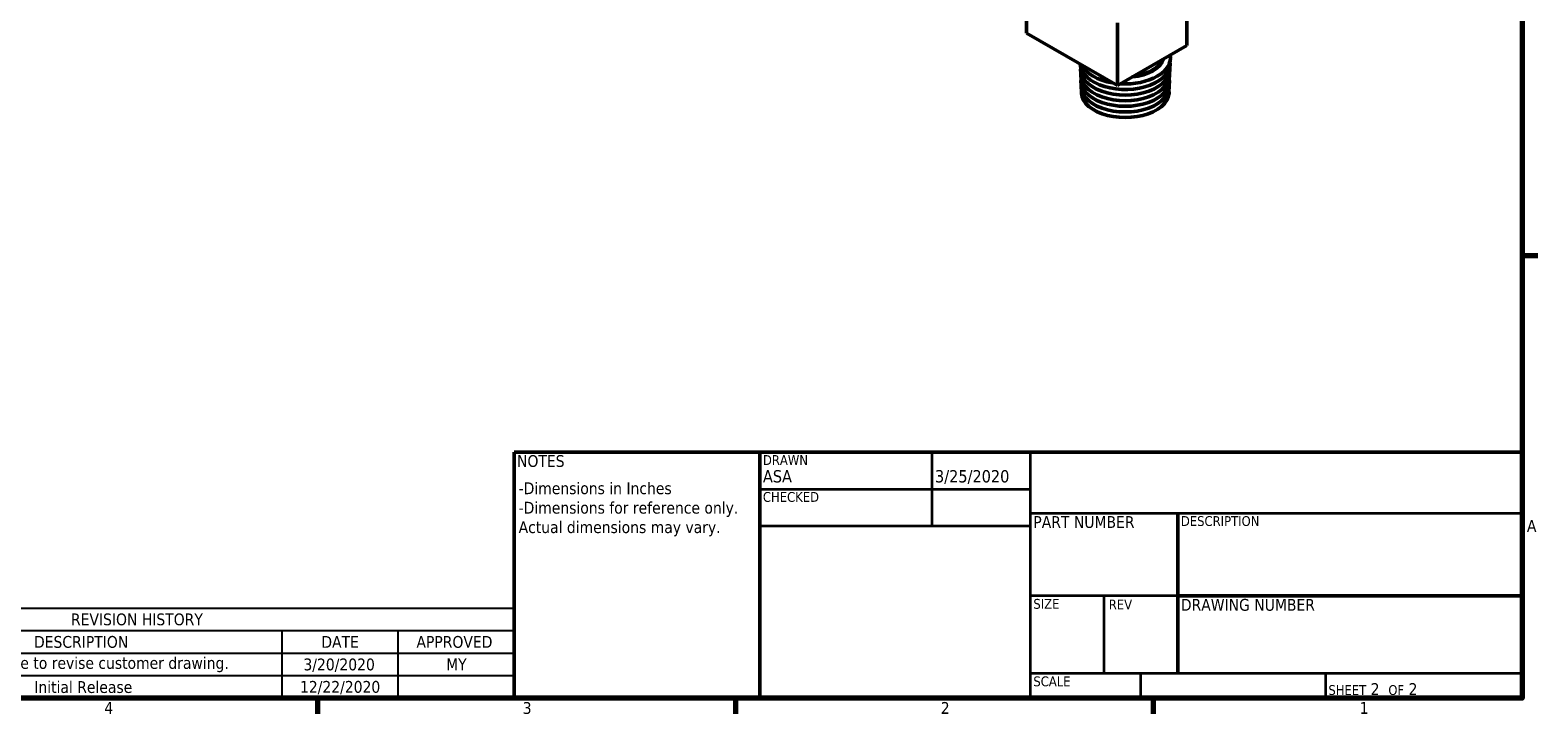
# Model space of a CAD drawing. Header units: inches. Extents: x 0.1 to 33.9, y 0.6 to 21.4.
# Tile 54 of 83: x 18.3 to 33.7, y 0.8 to 7.8. Entities that reach past the tile are written whole.
import ezdxf
from ezdxf.enums import TextEntityAlignment as Align

# ---------------------------------------------------------------- set-up
doc = ezdxf.new("R2010")
doc.units = ezdxf.units.IN
doc.header["$MEASUREMENT"] = 0
for name, color, linetype, lineweight in [('Border (ANSI)', 7, 'Continuous', 70), ('Symbol (ANSI)', 7, 'Continuous', 25), ('Title (ANSI)', 7, 'Continuous', 50), ('Visible (ANSI)', 7, 'Continuous', 50)]:
    doc.layers.add(name, color=color, linetype=linetype, lineweight=lineweight)
doc.styles.add('Note Text (ANSI)', font='tahoma.ttf')
doc.styles.get("Standard").update_dxf_attribs({"font": 'tahoma.ttf'})
doc.styles.add('Text Style38', font='tahoma.ttf')
doc.styles.add('Text Style39', font='tahoma.ttf')

# ---------------------------------------------------------------- blocks, each defined once
blk = doc.blocks.new('Borders Default Border')
at = {"layer": 'Border (ANSI)'}
for p, q in [((33.5, 5.5), (33.66, 5.5)), ((21.25, 1), (21.25, 0.84)), ((25.5, 1), (25.5, 0.84)), ((29.75, 1), (29.75, 0.84))]:
    blk.add_line(p, q, dxfattribs=at)
at = {"layer": 'Border (ANSI)', "flags": 128}
blk.add_lwpolyline([(0.5, 1), (0.5, 21), (33.5, 21), (33.5, 1), (0.5, 1)], dxfattribs=at)
at = {"layer": 'Border (ANSI)', "char_height": 0.12, "attachment_point": 7, "style": 'Note Text (ANSI)'}
for s, insert in [('A', (33.549, 2.69)), ('4', (19.083, 0.84)), ('3', (23.338, 0.837)), ('2', (27.589, 0.84)), ('1', (31.848, 0.84))]:
    blk.add_mtext(s, dxfattribs=dict(at, insert=insert))
blk = doc.blocks.new('Title Blocks ECS Standard w Comments')
at = {"layer": 'Title (ANSI)'}
for p, q in [((2.182, 4.756), (2.182, 7.256)), ((2.182, 7.256), (4.682, 7.256)), ((4.682, 7.256), (4.682, 4.756)), ((12.432, 7.256), (4.682, 7.256)), ((4.682, 7.256), (4.682, 4.756)), ((12.432, 4.756), (12.432, 7.256)), ((8.932, 6.636), (8.932, 5.006)), ((8.932, 5.794), (12.432, 5.794)), ((4.682, 4.756), (2.182, 4.756)), ((4.682, 4.756), (12.432, 4.756))]:
    blk.add_line(p, q, dxfattribs=at)
at = {"layer": 'Title (ANSI)', "lineweight": 35}
for p, q in [((6.432, 6.506), (6.432, 7.256)), ((7.432, 4.756), (7.432, 7.256)), ((4.682, 6.881), (7.432, 6.881)), ((7.432, 6.636), (12.432, 6.636)), ((4.682, 6.506), (7.432, 6.506)), ((8.932, 5.794), (7.432, 5.794)), ((8.182, 5.006), (8.182, 5.794)), ((12.432, 5.006), (7.432, 5.006)), ((8.552, 5.006), (8.552, 4.756)), ((10.432, 5.006), (10.432, 4.756))]:
    blk.add_line(p, q, dxfattribs=at)
at = {"layer": 'Title (ANSI)', "style": 'Text Style38'}
for s, p in [('DRAWN', (4.712, 7.226)), ('CHECKED', (4.712, 6.851)), ('DESCRIPTION', (8.962, 6.606)), ('SIZE', (7.462, 5.764)), ('REV', (8.229, 5.757)), ('SCALE', (7.462, 4.976))]:
    blk.add_text(s, height=0.1, dxfattribs=at).set_placement(p, align=Align.TOP_LEFT)
at = {"layer": 'Title (ANSI)', "char_height": 0.12, "style": 'Note Text (ANSI)'}
for s, insert, attachment_point in [('\\fTahoma|b0|i0;NOTES', (2.212, 7.226), 1), ('\\fTahoma|b0|i0;PART NUMBER', (7.462, 6.606), 1), ('\\fTahoma|b0|i0;DRAWING NUMBER', (8.962, 5.764), 1), ('\\fTahoma|b0|i0;\\H0.1000;SHEET\\fTahoma|b0|i0;\\H0.1200; 2  \\fTahoma|b0|i0;\\H0.1000;OF\\fTahoma|b0|i0;\\H0.1200; 2 ', (10.462, 4.786), 7)]:
    blk.add_mtext(s, dxfattribs=dict(at, insert=insert, attachment_point=attachment_point))
at = {"layer": 'Title (ANSI)', "style": 'Text Style39'}
for tag, p in [('AUTHOR', (4.712, 6.911)), ('CREATION_DATE', (6.462, 6.911)), ('CHECKED_BY', (4.712, 6.536)), ('CHECKED_DATE', (6.462, 6.536))]:
    blk.add_attdef(tag, text='', height=0.125, dxfattribs=at).set_placement(p, align=Align.BOTTOM_LEFT)
at = {"layer": 'Title (ANSI)', "lineweight": 30, "flags": 63}
for tag, p in [('COMPANY', (9.932, 6.946)), ('Sheet_Size', (7.807, 5.381)), ('REVISION_NUMBER', (8.557, 5.381)), ('<DRAWING_NUMBER>', (10.682, 5.4))]:
    blk.add_attdef(tag, text='', height=0.24, dxfattribs=at).set_placement(p, align=Align.MIDDLE_CENTER)
for tag, height, p in [('COMMENTS', 0.12, (2.212, 7.006)), ('DESCRIPTION', 0.125, (8.962, 6.386))]:
    blk.add_attdef(tag, text='', height=height, dxfattribs=at).set_placement(p, align=Align.TOP_LEFT)
blk.add_attdef('PART_NUMBER', text='', height=0.24, dxfattribs=at).set_placement((7.462, 6.223), align=Align.MIDDLE_LEFT)
blk.add_attdef('Initial_View_Scale', text='', height=0.12, dxfattribs=at).set_placement((8.522, 4.786), align=Align.BOTTOM_RIGHT)
blk = doc.blocks.new('REVISION HISTORY')
at = {"layer": 'Symbol (ANSI)'}
for p, q in [((15.679, 1.914), (23.25, 1.914)), ((15.679, 1.914), (15.679, 1.686)), ((23.25, 1.914), (23.25, 1.686)), ((15.679, 1.686), (23.25, 1.686)), ((15.679, 1.686), (15.679, 1.457)), ((16.86, 1.686), (16.86, 1.457)), ((20.888, 1.686), (20.888, 1.457)), ((22.069, 1.686), (22.069, 1.457)), ((23.25, 1.686), (23.25, 1.457)), ((15.679, 1.457), (23.25, 1.457)), ((15.679, 1.457), (15.679, 1)), ((16.86, 1.457), (16.86, 1)), ((20.888, 1.457), (20.888, 1)), ((22.069, 1.457), (22.069, 1)), ((23.25, 1.457), (23.25, 1)), ((15.679, 1.229), (23.25, 1.229)), ((15.679, 1), (23.25, 1))]:
    blk.add_line(p, q, dxfattribs=at)
at = {"layer": 'Symbol (ANSI)', "char_height": 0.12, "attachment_point": 7, "style": 'Note Text (ANSI)'}
for s, insert in [('REVISION HISTORY', (18.744, 1.738)), ('REV', (16.134, 1.511)), ('DESCRIPTION', (18.368, 1.509)), ('DATE', (21.29, 1.511)), ('APPROVED', (22.257, 1.509)), ('0.1', (16.161, 1.28)), ('Quick-change to revise customer drawing.', (17.344, 1.263)), ('3/20/2020', (21.108, 1.267)), ('MY', (22.559, 1.283)), ('0', (16.231, 1.052)), ('Initial Release', (18.371, 1.05)), ('12/22/2020', (21.073, 1.039))]:
    blk.add_mtext(s, dxfattribs=dict(at, insert=insert))

msp = doc.modelspace()

# ---------------------------------------------------------------- linework, layer by layer
at = {"layer": 'Visible (ANSI)'}
for p, q in [((28.459, 7.761), (28.459, 8.602)), ((30.092, 8.271), (30.092, 7.634)), ((29.385, 7.863), (29.385, 7.226)), ((29.385, 7.226), (28.459, 7.761)), ((30.092, 7.634), (29.385, 7.226))]:
    msp.add_line(p, q, dxfattribs=at)
for centre, major_axis, start_param, end_param in [((29.464, 7.509), (0.459, 0), 4.612256, 6.383318), ((29.464, 7.392), (-0.454, 0), 6.19359, 9.514373), ((29.464, 7.451), (-0.457, 0), 0.025266, 3.230655), ((29.464, 7.509), (-0.459, 0), 0.284114, 1.286682), ((29.464, 7.54), (0.398, 0), 4.895194, 6.100381), ((29.464, 7.54), (0.387, 0), 4.938334, 6.057241), ((29.464, 7.334), (-0.452, 0), 6.193052, 9.514911), ((29.464, 7.276), (-0.45, 0), 6.192509, 9.515455), ((29.464, 7.217), (-0.448, 0), 6.19196, 9.516003), ((29.464, 7.159), (-0.446, 0), 6.191406, 9.516557)]:
    msp.add_ellipse(centre, major_axis=major_axis, ratio=0.57735, start_param=start_param, end_param=end_param, dxfattribs=at)

# ---------------------------------------------------------------- block references
msp.add_blockref('Borders Default Border', (0, 0))
msp.add_blockref('Title Blocks ECS Standard w Comments', (21.068, -3.756)).add_auto_attribs({'AUTHOR': 'ASA', 'CREATION_DATE': '3/25/2020'})
at = {"layer": 'Symbol (ANSI)'}
msp.add_blockref('REVISION HISTORY', (0, 0), dxfattribs=at)

# ---------------------------------------------------------------- texts
at = {"layer": 'Symbol (ANSI)', "insert": (23.296, 3.193), "char_height": 0.12, "width": 2.33971, "attachment_point": 1, "line_spacing_factor": 0.987884, "style": 'Note Text (ANSI)'}
msp.add_mtext('\\fTahoma|b0|i0;-Dimensions in Inches\\P\\fTahoma|b0|i0;-Dimensions for reference only. \\PActual dimensions may vary.', dxfattribs=at)

doc.saveas('drawing.dxf')
